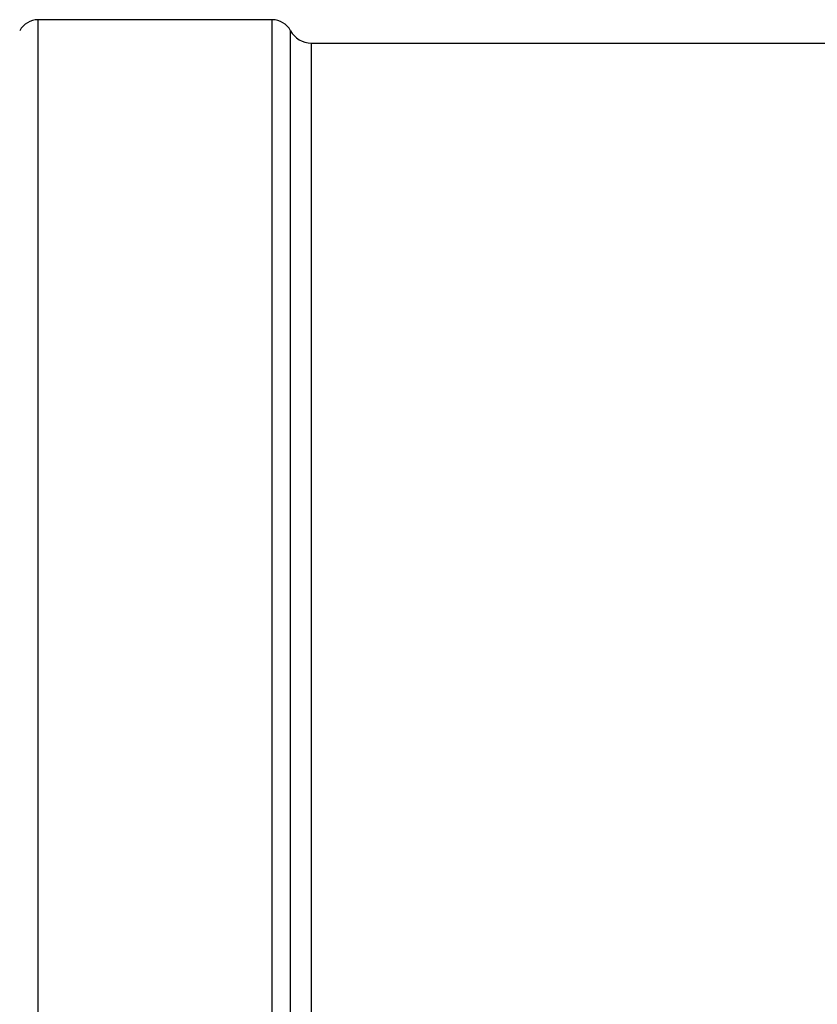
# Model space of a CAD drawing. Header units: millimetres. Extents: x 0 to 420, y 0 to 297.
# Tile 4 of 35: x 100 to 120, y 150 to 175. Entities that reach past the tile are written whole.
import ezdxf

# ---------------------------------------------------------------- set-up
doc = ezdxf.new("R2010")
doc.units = ezdxf.units.MM
doc.header["$LTSCALE"] = 23.1
doc.layers.get('0').update_dxf_attribs({"linetype": 'CONTINUOUS'})
doc.layers.add('AXES_REF', color=7, linetype='CONTINUOUS')

msp = doc.modelspace()

# ---------------------------------------------------------------- linework, layer by layer
at = {"color": 7, "linetype": 'Continuous'}
msp.add_line((107.172, 174.75), (159.172, 174.75), dxfattribs=at)
at = {"layer": 'AXES_REF', "color": 9, "linetype": 'Continuous'}
for p, q in [((100.172, 127.87), (100.172, 175.35)), ((106.172, 127.87), (106.172, 175.35)), ((106.643, 128.152), (106.643, 175.067)), ((107.172, 174.75), (107.172, 128.47))]:
    msp.add_line(p, q, dxfattribs=at)
at = {"layer": 'AXES_REF', "color": 7, "linetype": 'Continuous'}
msp.add_line((106.172, 175.35), (100.172, 175.35), dxfattribs=at)
for centre, radius, start, end in [((100.172, 174.816), 0.533, 90, 151.9275), ((106.172, 174.816), 0.533, 28.0725, 90), ((107.172, 175.35), 0.6, 208.0725, 270)]:
    msp.add_arc(centre, radius, start, end, dxfattribs=at)

doc.saveas('drawing.dxf')
